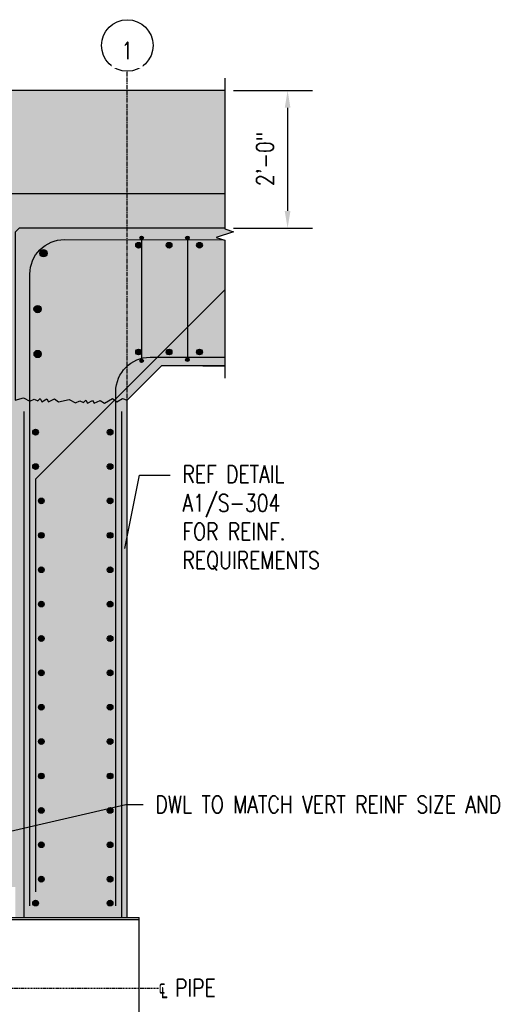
# Model space of a CAD drawing. Header units: inches. Extents: x -3515 to 1803, y -65 to 243.
# Tile 55 of 61: x 226 to 310, y 71 to 243. Entities that reach past the tile are written whole.
import ezdxf
from ezdxf import colors
from ezdxf.entities.mleader import LeaderData, LeaderLine
from ezdxf.math import Vec2, Vec3

# ---------------------------------------------------------------- set-up
doc = ezdxf.new("R2010")
doc.units = ezdxf.units.IN
doc.header["$MEASUREMENT"] = 0
doc.set_wipeout_variables(frame=1)
doc.linetypes.add('Center 1_4_', pattern=[0.53125, 0.25, -0.09375, 0.09375, -0.09375])
doc.linetypes.add('CENTER2', pattern=[1.125, 0.75, -0.125, 0.125, -0.125])
for name, color, linetype in [('A-DETL', 90, 'Continuous'), ('A-DETL-CNTR', 1, 'Center 1_4_'), ('A-DETL-GENF', 3, 'Continuous'), ('A-DETL-MEDM', 3, 'Continuous'), ('A-DETL-THIN', 1, 'Continuous'), ('A-DETL-WIDE', 5, 'Continuous'), ('A-FLOR', 5, 'Continuous'), ('A-FLOR-MCUT', 5, 'Continuous'), ('A-WALL', 4, 'Continuous'), ('S-ANNO-DIMS', 1, 'Continuous'), ('S-ANNO-NOTE', 2, 'Continuous'), ('S-GRID', 1, 'CENTER2'), ('S-GRID-IDEN', 1, 'Continuous')]:
    doc.layers.add(name, color=color, linetype=linetype)
doc.layers.add('A-FLOR-PATT', color=9, linetype='Continuous', true_color=0x808080)
doc.layers.add('A-WALL-PATT', color=9, linetype='Continuous', true_color=0x808080)
doc.styles.add('Annotative', font='romans.shx', dxfattribs={"width": 0.8, "height": 0.125})
doc.dimstyles.new('Annotative', dxfattribs={"dimscale": 0, "dimtxt": 0.125, "dimasz": 0.125, "dimexe": 0.18, "dimexo": 0.0625, "dimgap": 0.09, "dimtad": 1, "dimdec": 3, "dimzin": 3, "dimdsep": 46, "dimlunit": 4, "dimtxsty": 'Annotative', "dimcen": 0.09, "dimclrt": 2, "dimazin": 2, "dimtfac": 1, "dimtdec": 3, "dimtmove": 0, "dimatfit": 0, "dimfxl": 1, "dimtfill": 1, "dimfrac": 2, "dimtolj": 1, "dimtzin": 0, "dimarcsym": 0})
pattern_1 = [(45, (-1723.3208, -343.473), (-1.3357247, 1.3357247), []), (135, (-1723.3208, -343.473), (-1.3357247, -1.3357247), [])]

# ---------------------------------------------------------------- blocks, each defined once
blk = doc.blocks.new('Grid - Circle 3_8_-570341-MECHANICAL ROOM SECTION')
at = {"layer": 'S-GRID-IDEN'}
blk.add_circle((249.08, 238.52), 4.5, dxfattribs=at)
blk = doc.blocks.new('_DotBlank')
at = {"color": 0, "linetype": 'ByBlock', "lineweight": -2}
blk.add_line((-0.5, 0), (-1, 0), dxfattribs=at)
blk.add_circle((0, 0), 0.5, dxfattribs=at)
blk = doc.blocks.new('*D43')
at = {"layer": 'Defpoints', "color": 0, "transparency": 16777216}
for p in [(261.54, 230.65), (261.54, 206.65), (272.51, 206.65)]:
    blk.add_point(p, dxfattribs=at)
at = {"layer": 'S-ANNO-DIMS', "color": 0, "lineweight": -2, "transparency": 16777216}
for p, q in [((263.04, 230.65), (276.83, 230.65)), ((272.51, 227.65), (272.51, 209.65)), ((263.04, 206.65), (276.83, 206.65))]:
    blk.add_line(p, q, dxfattribs=at)
at = {"layer": 'S-ANNO-DIMS', "color": 0, "transparency": 16777216}
for points in [[(272.01, 227.65), (273.01, 227.65), (272.51, 230.65)], [(272.01, 209.65), (273.01, 209.65), (272.51, 206.65)]]:
    blk.add_solid(points, dxfattribs=at)
at = {"layer": 'S-ANNO-DIMS', "color": 2, "transparency": 16777216, "insert": (268.56, 218.72), "char_height": 3, "attachment_point": 5, "rotation": 90, "style": 'Annotative', "bg_fill": 3, "box_fill_scale": 1.25, "bg_fill_color": 256, "bg_fill_true_color": 13158600, "bg_fill_transparency": 0}
blk.add_mtext('\\A1;2\'-0"', dxfattribs=at)
blk = doc.blocks.new('*D36')
at = {"layer": 'Defpoints', "color": 0, "transparency": 16777216}
for p in [(211.14, 230.65), (211.14, 230.65), (261.54, 230.65), (-38.49, 105.81)]:
    blk.add_point(p, dxfattribs=at)
at = {"layer": 'S-ANNO-DIMS', "color": 0, "lineweight": -2, "transparency": 16777216}
blk.add_line((209.64, 230.65), (172.25, 230.65), dxfattribs=at)
for start, end in [(170.0516, 175.0258), (180, 206.57), (211.5442, 216.5184)]:
    blk.add_arc((211.14, 230.65), 34.57, start, end, dxfattribs=at)
at = {"layer": 'S-ANNO-DIMS', "color": 0, "transparency": 16777216}
for points in [[(177.2, 233.62), (176.2, 233.67), (176.57, 230.65)], [(181.24, 212.32), (182.12, 212.81), (180.22, 215.19)]]:
    blk.add_solid(points, dxfattribs=at)
at = {"layer": 'S-ANNO-DIMS', "color": 2, "transparency": 16777216, "insert": (180.99, 223.86), "char_height": 3, "attachment_point": 5, "rotation": 282.6798, "style": 'Annotative', "bg_fill": 3, "box_fill_scale": 1.25, "bg_fill_color": 256, "bg_fill_true_color": 13158600, "bg_fill_transparency": 0}
blk.add_mtext('\\A1;26.57°', dxfattribs=at)
at = {"layer": 'Defpoints', "color": 0, "transparency": 16777216}
blk.add_point((178.21, 220.13), dxfattribs=at)
blk = doc.blocks.new('Reinforcing Bar Section_USACE - __8-579028-SECTION')
blk.add_hatch(color=256).paths.add_polyline_path([(-1486.11, 168.59, 1), (-1485.11, 168.59, 1)])
blk.add_circle((-1485.61, 168.59), 0.5)
blk = doc.blocks.new('Reinforcing Bar Section_USACE - __5-V7-INTERIOR COLUMN SECTION')
h = blk.add_hatch(color=256)
h.dxf.hatch_style = 1
h.paths.add_polyline_path([(-1177.2, 10.66, 1), (-1177.83, 10.66, 1)])
blk.add_circle((-1177.51, 10.66), 0.312)
blk = doc.blocks.new('Reinforcing Bar Section_USACE - __10')
h = blk.add_hatch(color=256)
h.dxf.hatch_style = 1
h.paths.add_polyline_path([(0.635, 0, 1), (-0.635, 0, 1)])
blk.add_circle((0, 0), 0.635)
blk = doc.blocks.new('Vent Pipe - Section')
blk.add_wipeout([(70.59, 12.38), (70.57, -12.38), (43.36, -12.38), (43.36, -12.78), (43.43, -12.78), (43.43, -12.96), (43.66, -12.96), (43.69, -13.04), (43.69, -13.16), (43.71, -13.13), (43.72, -13.16), (43.74, -13.13), (43.75, -13.16), (43.77, -13.13), (43.79, -13.16), (43.8, -13.13), (43.82, -13.16), (43.83, -13.13), (43.87, -13.17), (43.87, -13.42), (43.82, -13.45), (43.8, -13.43), (43.78, -13.45), (43.77, -13.43), (43.75, -13.45), (43.74, -13.43), (43.72, -13.45), (43.71, -13.43), (43.69, -13.45), (43.69, -13.54), (43.66, -13.63), (43.43, -13.63), (43.43, -13.79), (43.36, -13.79), (43.36, -14.48), (42.98, -14.48), (42.98, -14.47), (42.83, -14.47), (42.83, -14.48), (42.45, -14.48), (42.45, -13.79), (42.39, -13.79), (42.39, -13.61), (42.16, -13.61), (42.12, -13.53), (42.12, -13.03), (42.16, -12.94), (42.39, -12.94), (42.39, -12.78), (42.45, -12.78), (42.45, -12.38), (12.92, -12.38), (12.92, -14.29), (7.1, -14.29), (7.1, -16.7), (6.73, -16.7), (6.73, -14.29), (0.92, -14.29), (0.92, -12.38), (-1.08, -12.38), (-1.07, -11.57), (-0.25, -11.57), (-0.07, -11.5), (0, -11.32), (0, 11.32), (-0.07, 11.5), (-0.25, 11.57), (-1.07, 11.57), (-1.08, 12.38), (0.92, 12.38), (0.92, 14.29), (6.73, 14.29), (6.73, 16.7), (7.1, 16.7), (7.1, 14.29), (12.92, 14.29), (12.92, 12.38), (42.45, 12.38), (42.45, 12.78), (42.39, 12.78), (42.39, 12.94), (42.16, 12.94), (42.12, 13.03), (42.12, 13.53), (42.16, 13.61), (42.39, 13.61), (42.39, 13.79), (42.45, 13.79), (42.45, 14.48), (42.83, 14.48), (42.83, 14.47), (42.98, 14.47), (42.98, 14.48), (43.36, 14.48), (43.36, 13.79), (43.43, 13.79), (43.43, 13.63), (43.66, 13.63), (43.69, 13.54), (43.69, 13.45), (43.71, 13.43), (43.72, 13.45), (43.74, 13.43), (43.75, 13.45), (43.77, 13.43), (43.78, 13.45), (43.8, 13.43), (43.82, 13.45), (43.87, 13.42), (43.87, 13.17), (43.83, 13.13), (43.82, 13.16), (43.8, 13.13), (43.79, 13.16), (43.77, 13.13), (43.75, 13.16), (43.74, 13.13), (43.72, 13.16), (43.71, 13.13), (43.69, 13.16), (43.69, 13.04), (43.66, 12.96), (43.43, 12.96), (43.43, 12.78), (43.36, 12.78), (43.36, 12.38)])
h = blk.add_hatch(color=256)
h.paths.add_polyline_path([(42.98, 14.47), (42.98, 13.44), (42.83, 13.44), (42.83, 14.47)])
h.paths.add_polyline_path([(42.83, 13.12), (42.98, 13.12), (42.98, 12), (42.83, 12), (42.83, 12.4)])
h = blk.add_hatch(color=256)
h.paths.add_polyline_path([(42.98, -14.47), (42.98, -13.44), (42.83, -13.44), (42.83, -14.47)])
h.paths.add_polyline_path([(42.83, -13.12), (42.98, -13.12), (42.98, -12), (42.83, -12), (42.83, -12.4)])
at = {"layer": 'A-FLOR-PATT'}
h = blk.add_hatch(dxfattribs=at)
h.set_pattern_fill('FP_3', color=256, style=0, pattern_type=2)
h.set_pattern_definition(pattern_1)
h.paths.add_polyline_path([(7.25, 12.38), (0.92, 12.38), (0.92, 13.94), (12.92, 13.94), (12.92, 12.38), (8.38, 12.38)])
h = blk.add_hatch(dxfattribs=at)
h.set_pattern_fill('FP_3', color=256, style=0, pattern_type=2)
h.set_pattern_definition(pattern_1)
h.paths.add_polyline_path([(7.25, -12.38), (0.92, -12.38), (0.92, -13.94), (12.92, -13.94), (12.92, -12.38), (8.38, -12.38)])
for p, q in [((6.73, 14.29), (6.73, 16.7)), ((6.73, 16.7), (7.1, 16.7)), ((7.1, 16.7), (7.1, 14.29)), ((0.92, 14.29), (6.73, 14.29)), ((0.92, 13.94), (0.92, 14.29)), ((12.92, 13.94), (0.92, 13.94)), ((7.1, 14.29), (12.92, 14.29)), ((12.92, 13.94), (12.92, 14.29)), ((42.39, 12.78), (42.39, 13.79)), ((42.39, 13.79), (42.45, 13.79)), ((42.83, 14.48), (42.45, 14.48)), ((42.45, 14.48), (42.45, 12.38)), ((42.83, 12), (42.83, 14.48)), ((42.83, 14.47), (42.98, 14.47)), ((42.98, 12), (42.98, 14.48)), ((42.98, 14.48), (43.36, 14.48)), ((43.36, 14.48), (43.36, 12.38)), ((43.36, 13.79), (43.43, 13.79)), ((43.43, 13.79), (43.43, 12.78)), ((-1.08, 12.38), (42.45, 12.38)), ((-1.08, 12), (-1.08, 12.38)), ((42.12, 13.03), (42.12, 13.53)), ((42.39, 13.61), (42.16, 13.61)), ((42.16, 13.44), (42.39, 13.44)), ((42.16, 13.11), (42.39, 13.11)), ((42.39, 12.94), (42.16, 12.94)), ((42.45, 12.78), (42.39, 12.78)), ((42.98, 13.44), (42.83, 13.44)), ((42.83, 13.12), (42.98, 13.12)), ((43.43, 12.78), (43.36, 12.78)), ((43.36, 12.38), (70.57, 12.38)), ((43.43, 13.63), (43.66, 13.63)), ((43.66, 13.45), (43.43, 13.45)), ((43.66, 13.13), (43.43, 13.13)), ((43.43, 12.96), (43.66, 12.96)), ((43.69, 13.54), (43.69, 13.04)), ((43.71, 13.13), (43.69, 13.45)), ((43.71, 13.43), (43.69, 13.45)), ((43.69, 13.16), (43.71, 13.13)), ((43.72, 13.45), (43.71, 13.43)), ((43.71, 13.13), (43.72, 13.16)), ((43.74, 13.13), (43.72, 13.45)), ((43.74, 13.43), (43.72, 13.45)), ((43.72, 13.16), (43.74, 13.13)), ((43.75, 13.45), (43.74, 13.43)), ((43.74, 13.13), (43.75, 13.16)), ((43.77, 13.13), (43.75, 13.45)), ((43.77, 13.43), (43.75, 13.45)), ((43.75, 13.16), (43.77, 13.13)), ((43.78, 13.45), (43.77, 13.43)), ((43.77, 13.13), (43.79, 13.16)), ((43.8, 13.13), (43.78, 13.45)), ((43.8, 13.43), (43.78, 13.45)), ((43.79, 13.16), (43.8, 13.13)), ((43.82, 13.45), (43.8, 13.43)), ((43.8, 13.13), (43.82, 13.16)), ((43.87, 13.42), (43.82, 13.45)), ((43.83, 13.13), (43.82, 13.45)), ((43.82, 13.16), (43.83, 13.13)), ((43.83, 13.13), (43.87, 13.17)), ((43.87, 13.17), (43.87, 13.42)), ((70.57, -12), (70.57, 12.38)), ((42.83, 12), (-1.08, 12)), ((-1.07, 11.57), (-0.25, 11.57)), ((0, 11.32), (0, -11.32)), ((0.92, -12), (0.92, 12)), ((42.83, -12), (42.83, 12)), ((42.98, -12), (42.98, 12)), ((42.98, 12), (70.57, 12)), ((42.83, -12), (-1.08, -12)), ((-1.08, -12), (-1.08, -12.38)), ((-1.07, -11.57), (-0.25, -11.57)), ((42.83, -12), (42.83, -14.48)), ((42.98, -12), (42.98, -14.48)), ((42.98, -12), (70.57, -12)), ((70.57, -12), (70.57, -12.38)), ((-1.08, -12.38), (42.45, -12.38)), ((42.12, -13.03), (42.12, -13.53)), ((42.39, -12.94), (42.16, -12.94)), ((42.16, -13.11), (42.39, -13.11)), ((42.16, -13.44), (42.39, -13.44)), ((42.39, -13.61), (42.16, -13.61)), ((42.45, -12.78), (42.39, -12.78)), ((42.39, -12.78), (42.39, -13.79)), ((42.45, -14.48), (42.45, -12.38)), ((42.83, -13.12), (42.98, -13.12)), ((42.98, -13.44), (42.83, -13.44)), ((43.36, -14.48), (43.36, -12.38)), ((43.36, -12.38), (70.57, -12.38)), ((43.43, -12.78), (43.36, -12.78)), ((43.43, -13.79), (43.43, -12.78)), ((43.43, -12.96), (43.66, -12.96)), ((43.66, -13.13), (43.43, -13.13)), ((43.66, -13.45), (43.43, -13.45)), ((43.43, -13.63), (43.66, -13.63)), ((43.69, -13.54), (43.69, -13.04)), ((43.71, -13.13), (43.69, -13.45)), ((43.69, -13.16), (43.71, -13.13)), ((43.71, -13.43), (43.69, -13.45)), ((43.71, -13.13), (43.72, -13.16)), ((43.72, -13.45), (43.71, -13.43)), ((43.74, -13.13), (43.72, -13.45)), ((43.72, -13.16), (43.74, -13.13)), ((43.74, -13.43), (43.72, -13.45)), ((43.74, -13.13), (43.75, -13.16)), ((43.75, -13.45), (43.74, -13.43)), ((43.77, -13.13), (43.75, -13.45)), ((43.75, -13.16), (43.77, -13.13)), ((43.77, -13.43), (43.75, -13.45)), ((43.77, -13.13), (43.79, -13.16)), ((43.78, -13.45), (43.77, -13.43)), ((43.8, -13.13), (43.78, -13.45)), ((43.8, -13.43), (43.78, -13.45)), ((43.79, -13.16), (43.8, -13.13)), ((43.8, -13.13), (43.82, -13.16)), ((43.82, -13.45), (43.8, -13.43)), ((43.83, -13.13), (43.82, -13.45)), ((43.82, -13.16), (43.83, -13.13)), ((43.87, -13.42), (43.82, -13.45)), ((43.83, -13.13), (43.87, -13.17)), ((43.87, -13.17), (43.87, -13.42)), ((12.92, -13.94), (0.92, -13.94)), ((0.92, -13.94), (0.92, -14.29)), ((0.92, -14.29), (6.73, -14.29)), ((6.73, -14.29), (6.73, -16.7)), ((7.1, -16.7), (7.1, -14.29)), ((7.1, -14.29), (12.92, -14.29)), ((12.92, -13.94), (12.92, -14.29)), ((42.39, -13.79), (42.45, -13.79)), ((42.83, -14.48), (42.45, -14.48)), ((42.83, -14.47), (42.98, -14.47)), ((42.98, -14.48), (43.36, -14.48)), ((43.36, -13.79), (43.43, -13.79)), ((6.73, -16.7), (7.1, -16.7))]:
    blk.add_line(p, q)
for centre, radius, start, end in [((42.25, 13.53), 0.126, 136.7502, 223.2498), ((42.53, 13.28), 0.407, 156.3432, 203.6568), ((42.25, 13.03), 0.126, 136.7502, 223.2498), ((43.57, 13.54), 0.126, 316.7502, 43.2498), ((43.28, 13.29), 0.407, 336.3432, 23.6568), ((43.57, 13.04), 0.126, 316.7502, 43.2498), ((-0.25, 11.32), 0.25, 0, 90), ((-0.25, -11.32), 0.25, 270, 0), ((42.25, -13.03), 0.126, 136.7502, 223.2498), ((42.53, -13.28), 0.407, 156.3432, 203.6568), ((42.25, -13.53), 0.126, 136.7502, 223.2498), ((43.57, -13.04), 0.126, 316.7502, 43.2498), ((43.28, -13.29), 0.407, 336.3432, 23.6568), ((43.57, -13.54), 0.126, 316.7502, 43.2498)]:
    blk.add_arc(centre, radius, start, end)
at = {"layer": 'A-DETL-CNTR'}
blk.add_line((-3.32, 0), (74.01, 0), dxfattribs=at)

msp = doc.modelspace()

# ---------------------------------------------------------------- hatches: boundary and pattern name
at = {"layer": 'A-WALL-PATT', "lineweight": -3}
h = msp.add_hatch(dxfattribs=at)
h.set_pattern_fill('EARTH', color=8, scale=25, angle=45, style=0)
h.set_pattern_definition([(45, (-12.163, 0.54), (0, 8.83883), [6.25, -6.25]), (45, (-13.82, 2.197), (0, 8.83883), [6.25, -6.25]), (45, (-15.4773, 3.854), (0, 8.83883), [6.25, -6.25]), (135, (-15.4773, 4.959), (-8.83883, 9e-16), [6.25, -6.25]), (135, (-13.82, 6.6164), (-8.83883, 9e-16), [6.25, -6.25]), (135, (-12.163, 8.274), (-8.83883, 9e-16), [6.25, -6.25])])
h.paths.add_polyline_path([(-38.4918, 105.8066), (-38.5305, 35.0397), (-40.0305, 34.5397), (-37.0305, 33.5397), (-38.5305, 33.0397), (-38.4918, 0), (-31.0854, 0), (-31.0467, 30), (-7.0467, 30), (-7.0467, 101.3556), (22.1972, 116), (218.9146, 116), (218.9533, 212.649), (261.5384, 212.649), (261.4997, 230.649), (211.139, 230.649)])
at = {"layer": 'A-WALL-PATT'}
h = msp.add_hatch(dxfattribs=at)
h.set_pattern_fill('AR-SAND', color=8)
h.set_pattern_definition([(37.5, (-12.124, -6e-14), (-0.0629934, 1.926824), [0, -1.52, 0, -1.7, 0, -1.625]), (7.5, (-12.124, -6e-14), (1.769777, 2.822146), [0, -0.82, 0, -1.37, 0, -0.525]), (327.5, (-13.354, -6e-14), (3.114142, 0.005659), [0, -0.5, 0, -1.8, 0, -2.35]), (317.5, (-13.354, -6e-14), (3.006127, 0.877676), [0, -0.25, 0, -1.18, 0, -1.35])])
h.paths.add_polyline_path([(218.9533, 116), (22.2359, 116), (-7.0467, 101.3556), (-7.0467, 30), (-31.0467, 30), (-31.0467, 0), (-25.0467, 0), (-25.0467, 24), (-1.0467, 24), (-1.0467, 90.2329), (-1.0348, 97.6536), (23.6525, 110), (188.9533, 110), (188.9533, 98), (188.9533, 91.675), (224.9533, 91.675), (224.9533, 182.6236), (224.9533, 206.6412), (261.5384, 206.6412), (261.5384, 212.649), (218.9533, 212.649)])
at = {"layer": 'A-WALL-PATT', "lineweight": -3}
h = msp.add_hatch(dxfattribs=at)
h.set_pattern_fill('AR-CONC', color=8, style=0)
h.set_pattern_definition([(50, (-12.124, -6e-14), (7.1726, -0.62752), [0.75, -8.25]), (355, (-12.124, -6e-14), (-1.38751, 7.52192), [0.6, -6.6]), (100.4514, (-11.526, -0.052), (5.78509, 6.8944), [0.6374, -7.01142]), (46.1842, (-12.124, 2), (10.67241, -1.6552), [1.125, -12.375]), (96.6356, (-11.235, 1.862), (9.34662, 9.7412), [0.9561, -10.51714]), (351.184, (-12.124, 2), (9.34662, 9.7412), [0.9, -9.9]), (21, (-11.124, 1.5), (5.96907, -4.02619), [0.75, -8.25]), (326, (-11.124, 1.5), (2.43315, 7.2515), [0.6, -6.6]), (71.4514, (-10.6266, 1.1645), (8.40222, 3.22531), [0.6374, -7.01142]), (37.5, (-12.124, -6e-14), (0.121599, 3.328939), [0, -6.52, 0, -6.7, 0, -6.625]), (7.5, (-12.124, -6e-14), (2.630695, 3.944117), [0, -3.82, 0, -6.37, 0, -2.525]), (327.5, (-14.354, -6e-14), (5.338224, -0.225549), [0, -2.5, 0, -7.8, 0, -10.35]), (317.5, (-15.354, -6e-14), (5.83186, 1.00105), [0, -3.25, 0, -5.18, 0, -7.35])])
h.paths.add_polyline_path([(244.5173, 176.6236), (245.9843, 178.0917), (250.5081, 182.6144), (261.5384, 182.6395), (261.5384, 204.5268), (260.0384, 205.0268), (263.0384, 206.0268), (261.5384, 206.5268), (261.5384, 206.6412), (224.9533, 206.6412), (224.9533, 176.6236), (224.9533, 6), (218.9533, 0), (244.5173, 0)])

# ---------------------------------------------------------------- linework, layer by layer
at = {"layer": 'A-DETL', "lineweight": -3}
msp.add_line((261.5384, 212.649), (218.9533, 212.649), dxfattribs=at)
at = {"layer": 'A-DETL-MEDM', "lineweight": -3}
msp.add_line((261.5384, 230.649), (211.139, 230.649), dxfattribs=at)
msp.add_lwpolyline([(224.9533, 176.6236), (226.4022, 177.0118), (227.516, 176.4443), (228.2724, 176.797), (228.8753, 176.4898), (229.2913, 176.9058), (229.6067, 176.3594), (230.4727, 176.8594), (230.7636, 176.3557), (231.8346, 176.8551), (232.5373, 176.3631), (234.3824, 176.7388), (235.4962, 176.1713), (236.2526, 176.524), (236.8556, 176.2168), (237.2715, 176.6328), (237.5869, 176.0864), (238.453, 176.5864), (238.7438, 176.0827), (239.8148, 176.5821), (240.5175, 176.0901), (241.9364, 176.8934), (242.6938, 176.3631), (243.702, 176.9452), (244.5173, 176.6236)], dxfattribs=at)
at = {"layer": 'A-FLOR', "lineweight": -3}
for p, q in [((261.5384, 182.6395), (250.5173, 182.6144)), ((257.7025, 182.6308), (261.5384, 182.6385))]:
    msp.add_line(p, q, dxfattribs=at)
at = {"layer": 'A-FLOR-MCUT', "lineweight": -3}
for p, q in [((245.9843, 178.0917), (250.5173, 182.6236)), ((244.5173, 176.6236), (245.9843, 178.0917))]:
    msp.add_line(p, q, dxfattribs=at)
at = {"layer": 'A-WALL', "lineweight": -3}
msp.add_line((244.5173, 0), (244.5173, 176.6236), dxfattribs=at)

# ---------------------------------------------------------------- block references
at = {"layer": 'A-DETL-GENF', "lineweight": -3}
for p in [(1715.1238, -69.5442), (1727.1238, -69.5442), (1715.1238, -75.5442), (1727.1238, -75.5442), (1714.1238, -79.7112), (1727.1238, -79.7112)]:
    msp.add_blockref('Reinforcing Bar Section_USACE - __8-579028-SECTION', p, dxfattribs=at)
at = {"layer": 'S-GRID-IDEN', "lineweight": -3}
msp.add_blockref('Grid - Circle 3_8_-570341-MECHANICAL ROOM SECTION', (-4.56, 0), dxfattribs=at)

# ---------------------------------------------------------------- leaders
at = {"layer": 'S-ANNO-NOTE', "lineweight": -3}
ml = msp.add_multileader_mtext('Standard', dxfattribs=at)
ml.set_content('\\pxt3.2,6.4,9.6,12.8,16,19.2,22.4,25.6,28.8,32,35.2,38.4,41.6,44.8,48,51.2,54.4,57.6,60.8,64,67.2,70.4,73.6,76.8,80,83.2,86.4,89.6,92.8,96,99.2,102.4;REF DETAIL\\PA1/S-304\\PFOR REINF.\\PREQUIREMENTS ', color=256, style='Annotative')
ml.set_leader_properties(color=1, linetype='ByLayer', lineweight=-1)
ml.build(insert=Vec2(0, 0))
ml.multileader.update_dxf_attribs({"text_right_attachment_type": 3, "dogleg_length": 0.125, "arrow_head_size": 3, "scale": 24})
ctx = ml.context
ctx.base_point, ctx.scale, ctx.char_height, ctx.arrow_head_size, ctx.landing_gap_size, ctx.plane_origin = Vec3(252.0011, 163.5624), 24, 3, 3, 2.16, Vec3(246.4724, 149.3053)
ctx.right_attachment = 3
notes = []
notes.append((ctx, [(0, (1, 1, 0), (246.634, 163.5624), (1, 0), 5.3672, [(1, [(243.5173, 147.7926)], 0, [])])]))
ctx.mtext.insert, ctx.mtext.width, ctx.mtext.defined_height, ctx.mtext.flow_direction = Vec3(254.1611, 165.2052), 22.08598, 7.0408, 5
ml = msp.add_multileader_mtext('Standard', dxfattribs=at)
ml.set_content('\\pxt3.2,6.4,9.6,12.8,16,19.2,22.4,25.6,28.8,32,35.2,38.4,41.6,44.8,48,51.2,54.4,57.6,60.8,64,67.2,70.4,73.6,76.8,80,83.2,86.4,89.6,92.8,96,99.2,102.4;#8 @ 6" TOP AND BOT', color=256, style='Annotative')
ml.set_leader_properties(color=1, lineweight=-1)
ml.set_arrow_properties(name='DOTBLANK')
ml.build(insert=Vec2(0, 0))
ml.multileader.update_dxf_attribs({"text_right_attachment_type": 3, "dogleg_length": 0.125, "arrow_head_size": 3, "scale": 24})
ctx = ml.context
ctx.base_point, ctx.scale, ctx.char_height, ctx.arrow_head_size, ctx.landing_gap_size, ctx.plane_origin = Vec3(60.0958, 93.3933), 24, 3, 3, 2.16, Vec3(56.0664, 78.0689)
ctx.right_attachment = 3
notes.append((ctx, [(0, (1, 1, 0), (57.0958, 93.3933), (1, 0), 3, [(2, [(52.629, 107.2151), (52.629, 99.7812)], 0, [])])]))
ctx.mtext.insert, ctx.mtext.width, ctx.mtext.defined_height, ctx.mtext.flow_direction = Vec3(62.2558, 95.3933), 43.943275, 7.0408, 5
ml = msp.add_multileader_mtext('Standard', dxfattribs=at)
ml.set_content('\\pxt3.2,6.4,9.6,12.8,16,19.2,22.4,25.6,28.8,32,35.2,38.4,41.6,44.8,48,51.2,54.4,57.6,60.8,64,67.2,70.4,73.6,76.8,80,83.2,86.4,89.6,92.8,96,99.2,102.4;#8 @ 6" TOP AND BOT', color=256, style='Annotative')
ml.set_leader_properties(color=1, linetype='ByLayer', lineweight=-1)
ml.build(insert=Vec2(0, 0))
ml.multileader.update_dxf_attribs({"text_right_attachment_type": 3, "dogleg_length": 0.125, "arrow_head_size": 3, "scale": 24})
ctx = ml.context
ctx.base_point, ctx.scale, ctx.char_height, ctx.arrow_head_size, ctx.landing_gap_size, ctx.plane_origin = Vec3(60.0958, 82.5328), 24, 3, 3, 2.16, Vec3(39.7471, 60.9075)
ctx.right_attachment = 3
notes.append((ctx, [(0, (1, 1, 0), (57.0958, 82.5328), (1, 0), 3, [(2, [(36.3175, 99), (42.6531, 108)], 0, [])])]))
ctx.mtext.insert, ctx.mtext.width, ctx.mtext.defined_height, ctx.mtext.flow_direction = Vec3(62.2558, 84.5328), 44.13777, 7.0408, 5
ml = msp.add_multileader_mtext('Standard', dxfattribs=at)
ml.set_content('{\\C256;DWL TO MATCH VERT REINF SIZE AND SPACING TYP.}', color=256, style='Annotative')
ml.set_leader_properties(color=1, linetype='ByLayer', lineweight=-1)
ml.build(insert=Vec2(0, 0))
ml.multileader.update_dxf_attribs({"text_right_attachment_type": 3, "dogleg_length": 0.125, "arrow_head_size": 3, "scale": 24})
ctx = ml.context
ctx.base_point, ctx.scale, ctx.char_height, ctx.arrow_head_size, ctx.landing_gap_size, ctx.plane_origin = Vec3(247.2859, 106.0826), 24, 3, 3, 2.16, Vec3(182.2155, 60.8809)
ctx.right_attachment = 3
notes.append((ctx, [(1, (1, 1, 0), (244.2859, 106.0826), (1, 0), 3, [(1, [(187.4907, 92.9728)], 0, [])])]))
ctx.mtext.insert, ctx.mtext.width, ctx.mtext.defined_height, ctx.mtext.flow_direction = Vec3(249.4459, 107.5826), 38.005325, 6.0911, 5
for ctx, leaders in notes:
    for number, flags, end, landing, length, lines in leaders:
        leader = LeaderData()
        leader.index, (leader.has_last_leader_line, leader.has_dogleg_vector, leader.attachment_direction) = number, flags
        leader.last_leader_point, leader.dogleg_vector, leader.dogleg_length = Vec3(end), Vec3(landing), length
        for number, points, colour, breaks in lines:
            line = LeaderLine()
            line.index, line.vertices, line.color, line.breaks = number, Vec3.list(points), colors.encode_raw_color(colour), breaks
            leader.lines.append(line)
        ctx.leaders.append(leader)

# ---------------------------------------------------------------- next in the draw order: texts
at = {"layer": 'S-GRID-IDEN', "lineweight": -3, "insert": (244.4935, 237.6118), "char_height": 3, "width": 2.449134, "attachment_point": 5, "line_spacing_factor": 0.981704, "style": 'Annotative', "bg_fill": 2}
msp.add_mtext('\\pxqc,t3.2,6.4,9.6,12.8,16,19.2,22.4,25.6,28.8,32,35.2,38.4,41.6,44.8,48,51.2,54.4,57.6,60.8,64,67.2,70.4,73.6,76.8,80,83.2,86.4,89.6,92.8,96,99.2,102.4;{1}', dxfattribs=at)

# ---------------------------------------------------------------- next in the draw order: dimensions: what is measured, and where the dimension line sits
at = {"layer": 'S-ANNO-DIMS'}
dim = msp.add_linear_dim(base=(272.5102, 206.649), p1=(261.5384, 230.649), p2=(261.5384, 206.649), angle=90, dimstyle='Annotative', override={"dimpost": '\\X'}, dxfattribs=at)
dim.commit()
dim.dimension.update_dxf_attribs({"geometry": '*D43', "text_midpoint": (272.5102, 218.7219), "dimtype": 160})

# ---------------------------------------------------------------- next in the draw order: linework, layer by layer
at = {"layer": 'S-GRID', "lineweight": -3}
msp.add_line((244.5173, -59.3276), (244.5173, 234.0167), dxfattribs=at)

# ---------------------------------------------------------------- next in the draw order: dimensions: what is measured, and where the dimension line sits
at = {"layer": 'S-ANNO-DIMS'}
dim = msp.add_angular_dim_2l(base=(178.2112, 220.1319), line1=((211.139, 230.649), (-38.4918, 105.8066)), line2=((261.5384, 230.649), (211.139, 230.649)), dimstyle='Annotative', override={"dimpost": '\\X'}, dxfattribs=at)
dim.commit()
dim.dimension.update_dxf_attribs({"geometry": '*D36', "text_midpoint": (177.4154, 223.0615), "dimtype": 162})

# ---------------------------------------------------------------- next in the draw order: linework, layer by layer
at = {"layer": 'A-DETL', "lineweight": -3}
for p, q in [((247.0173, 204.6327), (247.0173, 183.8061)), ((255.0173, 204.6327), (255.0179, 183.9996))]:
    msp.add_line(p, q, dxfattribs=at)
at = {"layer": 'A-DETL-THIN', "lineweight": -3}
msp.add_lwpolyline([(261.5384, 232.8341), (261.5384, 206.5268), (263.0384, 206.0268), (260.0384, 205.0268), (261.5384, 204.5268), (261.5384, 180.4561)], dxfattribs=at)
at = {"layer": 'A-DETL-WIDE', "lineweight": -3}
for p, q in [((261.5384, 195.8666), (228.5173, 162.8455)), ((228.5173, 162.8455), (228.5173, 90.8455))]:
    msp.add_line(p, q, dxfattribs=at)
for points in [[(227.5173, 88.375), (227.5173, 198.6381, -0.41431322), (233.5194, 204.6381), (261.2328, 204.6286)], [(242.5173, 88.375), (242.5173, 178.1127, -0.41421356), (248.5173, 184.1127), (261.5384, 184.1127)]]:
    msp.add_lwpolyline(points, format="xyb", dxfattribs=at)
for points in [[(226.5173, 2.5421), (226.5173, 174.6236)], [(243.5173, 174.6236), (243.5173, 2.5421)]]:
    msp.add_lwpolyline(points, dxfattribs=at)
at = {"layer": 'A-FLOR'}
msp.add_lwpolyline([(261.5384, 206.6412), (225.6604, 206.6412), (224.9533, 205.9341), (224.9533, 176.6236)], dxfattribs=at)

# ---------------------------------------------------------------- next in the draw order: block references
at = {"layer": 'A-DETL-GENF', "lineweight": -3}
for name, p in [('Reinforcing Bar Section_USACE - __5-V7-INTERIOR COLUMN SECTION', (1424.5302, 194.2891)), ('Reinforcing Bar Section_USACE - __5-V7-INTERIOR COLUMN SECTION', (1432.5302, 194.2872)), ('Reinforcing Bar Section_USACE - __10', (229.9011, 202.2555)), ('Reinforcing Bar Section_USACE - __8-579028-SECTION', (1732.1122, 35.0662)), ('Reinforcing Bar Section_USACE - __8-579028-SECTION', (1737.4262, 35.0662)), ('Reinforcing Bar Section_USACE - __8-579028-SECTION', (1742.7403, 35.0662)), ('Reinforcing Bar Section_USACE - __10', (228.8693, 192.5234)), ('Reinforcing Bar Section_USACE - __10', (228.8702, 184.6867)), ('Reinforcing Bar Section_USACE - __8-579028-SECTION', (1732.1122, 16.4412)), ('Reinforcing Bar Section_USACE - __8-579028-SECTION', (1737.4262, 16.4412)), ('Reinforcing Bar Section_USACE - __5-V7-INTERIOR COLUMN SECTION', (1432.5322, 173.0291)), ('Reinforcing Bar Section_USACE - __8-579028-SECTION', (1742.7403, 16.4412)), ('Reinforcing Bar Section_USACE - __5-V7-INTERIOR COLUMN SECTION', (1424.5302, 172.8356)), ('Reinforcing Bar Section_USACE - __8-579028-SECTION', (1714.1238, 2.4558)), ('Reinforcing Bar Section_USACE - __8-579028-SECTION', (1727.1238, 2.4558)), ('Reinforcing Bar Section_USACE - __8-579028-SECTION', (1714.1238, -3.5442)), ('Reinforcing Bar Section_USACE - __8-579028-SECTION', (1727.1238, -3.5442)), ('Reinforcing Bar Section_USACE - __8-579028-SECTION', (1715.1238, -9.5442)), ('Reinforcing Bar Section_USACE - __8-579028-SECTION', (1727.1238, -9.5442)), ('Reinforcing Bar Section_USACE - __8-579028-SECTION', (1715.1238, -15.5442)), ('Reinforcing Bar Section_USACE - __8-579028-SECTION', (1727.1238, -15.5442)), ('Reinforcing Bar Section_USACE - __8-579028-SECTION', (1715.1238, -21.5442)), ('Reinforcing Bar Section_USACE - __8-579028-SECTION', (1727.1238, -21.5442)), ('Reinforcing Bar Section_USACE - __8-579028-SECTION', (1715.1238, -27.5442)), ('Reinforcing Bar Section_USACE - __8-579028-SECTION', (1727.1238, -27.5442)), ('Reinforcing Bar Section_USACE - __8-579028-SECTION', (1715.1238, -33.5442)), ('Reinforcing Bar Section_USACE - __8-579028-SECTION', (1727.1238, -33.5442)), ('Reinforcing Bar Section_USACE - __8-579028-SECTION', (1715.1238, -39.5442)), ('Reinforcing Bar Section_USACE - __8-579028-SECTION', (1727.1238, -39.5442)), ('Reinforcing Bar Section_USACE - __8-579028-SECTION', (1715.1238, -45.5442)), ('Reinforcing Bar Section_USACE - __8-579028-SECTION', (1727.1238, -45.5442)), ('Reinforcing Bar Section_USACE - __8-579028-SECTION', (1715.1238, -51.5442)), ('Reinforcing Bar Section_USACE - __8-579028-SECTION', (1727.1238, -51.5442)), ('Reinforcing Bar Section_USACE - __8-579028-SECTION', (1715.1238, -57.5442)), ('Reinforcing Bar Section_USACE - __8-579028-SECTION', (1727.1238, -57.5442)), ('Reinforcing Bar Section_USACE - __8-579028-SECTION', (1715.1238, -63.5442)), ('Reinforcing Bar Section_USACE - __8-579028-SECTION', (1727.1238, -63.5442))]:
    msp.add_blockref(name, p, dxfattribs=at)

# ---------------------------------------------------------------- next in the draw order: block references
at = {"layer": 'A-DETL'}
msp.add_blockref('Vent Pipe - Section', (176.0376, 74), dxfattribs=at)

# ---------------------------------------------------------------- next in the draw order: texts
at = {"layer": 'S-ANNO-NOTE', "lineweight": -3, "insert": (249.9604, 75.5766), "char_height": 3, "width": 18.203797, "attachment_point": 1, "style": 'Annotative'}
msp.add_mtext('℄ PIPE', dxfattribs=at)

doc.saveas('drawing.dxf')
